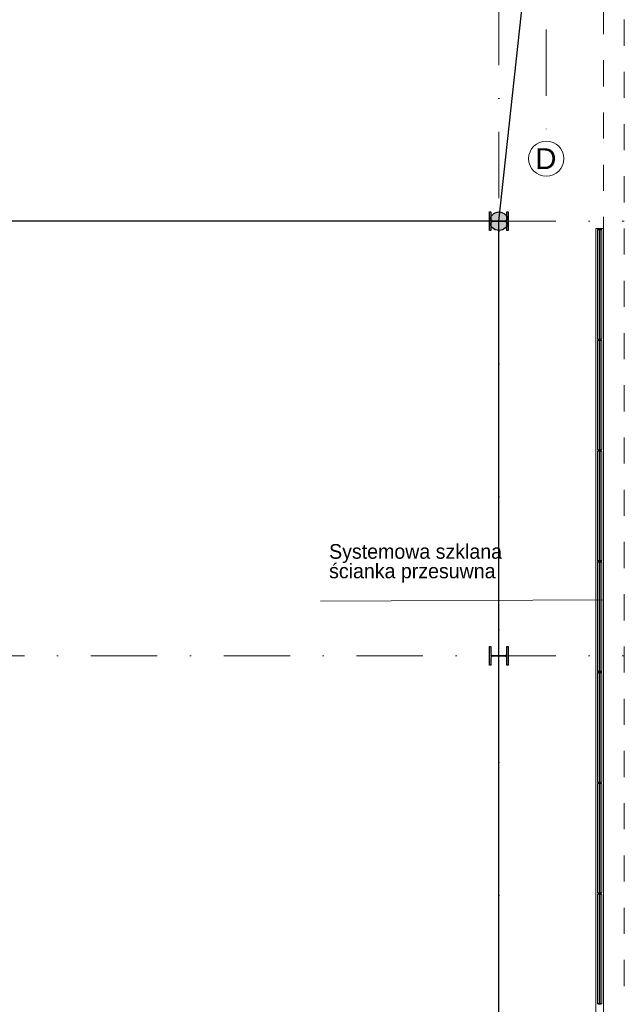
# Model space of a CAD drawing. Header units: metres. Extents: x -10951 to 10441, y -17253 to 1447.
# Tile 19 of 54: x -8249 to -7671, y -16090 to -15147. Entities that reach past the tile are written whole.
import ezdxf
from ezdxf.enums import TextEntityAlignment as Align

# ---------------------------------------------------------------- set-up
doc = ezdxf.new("R2010")
doc.units = ezdxf.units.M
doc.header["$MEASUREMENT"] = 0
for name, pattern in [('8', [0.5, 0.25, -0.25]), ('ACAD_ISO02W100', [15, 12, -3]), ('CONTINOUS', [0]), ('DASHDOT', [25.4, 12.7, -6.35, 0, -6.35])]:
    doc.linetypes.add(name, pattern=pattern)
for name, color, linetype, lineweight in [('#elektryczne', 8, 'Continuous', 20), ('_K_stal', 8, 'Continuous', 25), ('A_B.CIENKIE', 8, 'Continuous', 9), ('A_OPISY', 8, 'Continuous', 18), ('A_OSIE', 8, 'Continuous', 13), ('A_OZACZENIE DRZWI', 8, 'Continuous', 13), ('A_OZNACZENIA OKIEN', 8, 'Continuous', 13), ('A_STOLARKA', 8, 'Continuous', 5), ('EB_ODGROM_INSTALACJA ODGROMOWA', 1, 'Continuous', 30), ('EB_UZIEMIENIE', 1, 'ACAD_ISO02W100', 30)]:
    doc.layers.add(name, color=color, linetype=linetype, lineweight=lineweight)
doc.styles.add('ARIAL', font='arial.ttf')
doc.styles.add('m1_romans', font='romans.shx', dxfattribs={"width": 0.8})
doc.styles.add('opisy okien', font='txt', dxfattribs={"height": 15})

# ---------------------------------------------------------------- blocks, each defined once
blk = doc.blocks.new('podkład')
at = {"layer": '_K_stal', "color": 8}
for points in [[(12861.09, -2403.7), (12862.49, -2403.7), (12862.49, -2421.7), (12861.09, -2421.7), (12861.09, -2414.62, 0.414214), (12859.59, -2413.12), (12847.39, -2413.12, 0.414214), (12845.89, -2414.62), (12845.89, -2421.7), (12844.49, -2421.7), (12844.49, -2403.7), (12845.89, -2403.7), (12845.89, -2410.77, 0.414214), (12847.39, -2412.27), (12859.59, -2412.27, 0.414214), (12861.09, -2410.77)], [(12861.09, -2819.7), (12862.49, -2819.7), (12862.49, -2837.7), (12861.09, -2837.7), (12861.09, -2830.62, 0.414214), (12859.59, -2829.12), (12847.39, -2829.12, 0.414214), (12845.89, -2830.62), (12845.89, -2837.7), (12844.49, -2837.7), (12844.49, -2819.7), (12845.89, -2819.7), (12845.89, -2826.77, 0.414214), (12847.39, -2828.27), (12859.59, -2828.27, 0.414214), (12861.09, -2826.77)]]:
    blk.add_lwpolyline(points, format="xyb", close=True, dxfattribs=at)
at = {"layer": 'A_B.CIENKIE', "color": 8, "linetype": '8', "ltscale": 100}
for p, q in [((12953.49, -3333.65), (12953.49, -2008.7)), ((12973.49, -3344.7), (12973.49, -2008.7))]:
    blk.add_line(p, q, dxfattribs=at)
at = {"layer": 'A_OPISY', "color": 8, "linetype": 'CONTINOUS', "ltscale": 0.1}
blk.add_lwpolyline([(12953.49, -2776.23), (12953.49, -2774.98), (12682.99, -2776.23)], dxfattribs=at)
at = {"layer": 'A_OSIE', "color": 8, "linetype": 'DASHDOT', "ltscale": 5}
for p, q in [((12898.8, -449.79), (12898.8, -2335.96)), ((12853.49, -3407.36), (12853.49, -2044.7)), ((11573.49, -2412.72), (12973.49, -2412.72)), ((11573.49, -2828.69), (12973.49, -2828.69))]:
    blk.add_line(p, q, dxfattribs=at)
at = {"layer": 'A_OSIE', "color": 8, "linetype": 'Continuous', "ltscale": 5}
blk.add_circle((12898.8, -2352.81), 16.85, dxfattribs=at)
at = {"layer": 'A_STOLARKA', "color": 8}
for p, q in [((12946.28, -2419.7), (12946.28, -3268.44)), ((12946.28, -2419.7), (12953.48, -2419.7)), ((12949.08, -2420.44), (12947.88, -2420.74)), ((12949.08, -2420.44), (12947.88, -2420.74)), ((12951.88, -2420.89), (12947.88, -2420.89)), ((12951.88, -2420.89), (12947.88, -2420.89)), ((12947.92, -2525.49), (12947.92, -2420.89)), ((12948.63, -2420.55), (12948.63, -2420.36)), ((12948.63, -2420.55), (12948.63, -2420.36)), ((12948.63, -2420.44), (12949.08, -2420.44)), ((12948.63, -2420.44), (12949.08, -2420.44)), ((12949.13, -2420.23), (12948.67, -2420.31)), ((12949.13, -2420.23), (12948.67, -2420.31)), ((12949.13, -2420.44), (12949.08, -2420.44)), ((12950.68, -2420.44), (12949.08, -2420.44)), ((12949.13, -2420.44), (12949.08, -2420.44)), ((12950.68, -2420.44), (12949.08, -2420.44)), ((12949.13, -2420.44), (12949.13, -2420.24)), ((12949.13, -2420.44), (12949.13, -2420.24)), ((12950.58, -2420.19), (12949.18, -2420.19)), ((12950.58, -2420.19), (12949.18, -2420.19)), ((12949.48, -2420.44), (12949.38, -2420.54)), ((12949.38, -2420.54), (12949.38, -2525.84)), ((12950.28, -2420.44), (12949.48, -2420.44)), ((12949.88, -2525.94), (12949.88, -2420.44)), ((12950.38, -2420.54), (12950.28, -2420.44)), ((12950.38, -2525.84), (12950.38, -2420.54)), ((12951.09, -2420.31), (12950.63, -2420.23)), ((12951.09, -2420.31), (12950.63, -2420.23)), ((12950.63, -2420.44), (12950.63, -2420.24)), ((12950.63, -2420.44), (12950.63, -2420.24)), ((12950.68, -2420.44), (12950.63, -2420.44)), ((12950.68, -2420.44), (12950.63, -2420.44)), ((12950.68, -2420.44), (12951.13, -2420.44)), ((12951.88, -2420.74), (12950.68, -2420.44)), ((12950.68, -2420.44), (12951.13, -2420.44)), ((12951.88, -2420.74), (12950.68, -2420.44)), ((12951.13, -2420.36), (12951.13, -2420.55)), ((12951.13, -2420.36), (12951.13, -2420.55)), ((12951.85, -2420.89), (12951.85, -2525.49)), ((12953.48, -2419.7), (12953.48, -3268.44)), ((12951.88, -2525.49), (12947.88, -2525.49)), ((12949.08, -2525.94), (12947.88, -2525.64)), ((12949.08, -2526.44), (12947.88, -2526.74)), ((12951.88, -2526.89), (12947.88, -2526.89)), ((12947.92, -2631.49), (12947.92, -2526.89)), ((12948.63, -2525.83), (12948.63, -2526.01)), ((12948.63, -2525.94), (12949.08, -2525.94)), ((12948.63, -2526.55), (12948.63, -2526.36)), ((12948.63, -2526.44), (12949.08, -2526.44)), ((12949.13, -2526.14), (12948.67, -2526.06)), ((12949.13, -2526.23), (12948.67, -2526.31)), ((12949.13, -2525.94), (12949.08, -2525.94)), ((12950.68, -2525.94), (12949.08, -2525.94)), ((12949.13, -2526.44), (12949.08, -2526.44)), ((12950.68, -2526.44), (12949.08, -2526.44)), ((12949.13, -2525.94), (12949.13, -2526.14)), ((12949.13, -2526.44), (12949.13, -2526.24)), ((12950.58, -2526.19), (12949.18, -2526.19)), ((12950.58, -2526.19), (12949.18, -2526.19)), ((12949.38, -2525.84), (12949.48, -2525.94)), ((12949.48, -2526.44), (12949.38, -2526.54)), ((12949.38, -2526.54), (12949.38, -2631.84)), ((12949.48, -2525.94), (12950.28, -2525.94)), ((12950.28, -2526.44), (12949.48, -2526.44)), ((12949.88, -2631.94), (12949.88, -2526.44)), ((12950.28, -2525.94), (12950.38, -2525.84)), ((12950.38, -2526.54), (12950.28, -2526.44)), ((12950.38, -2631.84), (12950.38, -2526.54)), ((12950.68, -2525.94), (12950.63, -2525.94)), ((12950.63, -2525.94), (12950.63, -2526.14)), ((12951.09, -2526.06), (12950.63, -2526.14)), ((12951.09, -2526.31), (12950.63, -2526.23)), ((12950.63, -2526.44), (12950.63, -2526.24)), ((12950.68, -2526.44), (12950.63, -2526.44)), ((12951.88, -2525.64), (12950.68, -2525.94)), ((12950.68, -2525.94), (12951.13, -2525.94)), ((12950.68, -2526.44), (12951.13, -2526.44)), ((12951.88, -2526.74), (12950.68, -2526.44)), ((12951.13, -2526.01), (12951.13, -2525.83)), ((12951.13, -2526.36), (12951.13, -2526.55)), ((12951.85, -2526.89), (12951.85, -2631.49)), ((12951.88, -2631.49), (12947.88, -2631.49)), ((12949.08, -2631.94), (12947.88, -2631.64)), ((12949.08, -2632.44), (12947.88, -2632.74)), ((12951.88, -2632.89), (12947.88, -2632.89)), ((12947.92, -2737.49), (12947.92, -2632.89)), ((12948.63, -2631.83), (12948.63, -2632.01)), ((12948.63, -2631.94), (12949.08, -2631.94)), ((12948.63, -2632.55), (12948.63, -2632.36)), ((12948.63, -2632.44), (12949.08, -2632.44)), ((12949.13, -2632.14), (12948.67, -2632.06)), ((12949.13, -2632.23), (12948.67, -2632.31)), ((12949.13, -2631.94), (12949.08, -2631.94)), ((12950.68, -2631.94), (12949.08, -2631.94)), ((12949.13, -2632.44), (12949.08, -2632.44)), ((12950.68, -2632.44), (12949.08, -2632.44)), ((12949.13, -2631.94), (12949.13, -2632.14)), ((12949.13, -2632.44), (12949.13, -2632.24)), ((12950.58, -2632.19), (12949.18, -2632.19)), ((12950.58, -2632.19), (12949.18, -2632.19)), ((12949.38, -2631.84), (12949.48, -2631.94)), ((12949.48, -2632.44), (12949.38, -2632.54)), ((12949.38, -2632.54), (12949.38, -2737.84)), ((12949.48, -2631.94), (12950.28, -2631.94)), ((12950.28, -2632.44), (12949.48, -2632.44)), ((12949.88, -2737.94), (12949.88, -2632.44)), ((12950.28, -2631.94), (12950.38, -2631.84)), ((12950.38, -2632.54), (12950.28, -2632.44)), ((12950.38, -2737.84), (12950.38, -2632.54)), ((12950.68, -2631.94), (12950.63, -2631.94)), ((12950.63, -2631.94), (12950.63, -2632.14)), ((12951.09, -2632.06), (12950.63, -2632.14)), ((12951.09, -2632.31), (12950.63, -2632.23)), ((12950.63, -2632.44), (12950.63, -2632.24)), ((12950.68, -2632.44), (12950.63, -2632.44)), ((12951.88, -2631.64), (12950.68, -2631.94)), ((12950.68, -2631.94), (12951.13, -2631.94)), ((12950.68, -2632.44), (12951.13, -2632.44)), ((12951.88, -2632.74), (12950.68, -2632.44)), ((12951.13, -2632.01), (12951.13, -2631.83)), ((12951.13, -2632.36), (12951.13, -2632.55)), ((12951.85, -2632.89), (12951.85, -2737.49)), ((12951.88, -2737.49), (12947.88, -2737.49)), ((12949.08, -2737.94), (12947.88, -2737.64)), ((12949.08, -2738.44), (12947.88, -2738.74)), ((12951.88, -2738.89), (12947.88, -2738.89)), ((12947.92, -2843.49), (12947.92, -2738.89)), ((12948.63, -2737.83), (12948.63, -2738.01)), ((12948.63, -2737.94), (12949.08, -2737.94)), ((12948.63, -2738.55), (12948.63, -2738.36)), ((12948.63, -2738.44), (12949.08, -2738.44)), ((12949.13, -2738.15), (12948.67, -2738.06)), ((12949.13, -2738.23), (12948.67, -2738.32)), ((12949.13, -2737.94), (12949.08, -2737.94)), ((12950.68, -2737.94), (12949.08, -2737.94)), ((12949.13, -2738.44), (12949.08, -2738.44)), ((12950.68, -2738.44), (12949.08, -2738.44)), ((12949.13, -2737.94), (12949.13, -2738.14)), ((12949.13, -2738.44), (12949.13, -2738.24)), ((12950.58, -2738.19), (12949.18, -2738.19)), ((12950.58, -2738.19), (12949.18, -2738.19)), ((12949.38, -2737.84), (12949.48, -2737.94)), ((12949.48, -2738.44), (12949.38, -2738.54)), ((12949.38, -2738.54), (12949.38, -2843.84)), ((12949.48, -2737.94), (12950.28, -2737.94)), ((12950.28, -2738.44), (12949.48, -2738.44)), ((12949.88, -2843.94), (12949.88, -2738.44)), ((12950.28, -2737.94), (12950.38, -2737.84)), ((12950.38, -2738.54), (12950.28, -2738.44)), ((12950.38, -2843.84), (12950.38, -2738.54)), ((12950.68, -2737.94), (12950.63, -2737.94)), ((12950.63, -2737.94), (12950.63, -2738.14)), ((12951.09, -2738.06), (12950.63, -2738.14)), ((12951.09, -2738.32), (12950.63, -2738.23)), ((12950.63, -2738.44), (12950.63, -2738.24)), ((12950.68, -2738.44), (12950.63, -2738.44)), ((12951.88, -2737.64), (12950.68, -2737.94)), ((12950.68, -2737.94), (12951.13, -2737.94)), ((12950.68, -2738.44), (12951.13, -2738.44)), ((12951.88, -2738.74), (12950.68, -2738.44)), ((12951.13, -2738.01), (12951.13, -2737.83)), ((12951.13, -2738.36), (12951.13, -2738.55)), ((12951.85, -2738.89), (12951.85, -2843.49)), ((12951.88, -2843.49), (12947.88, -2843.49)), ((12949.08, -2843.94), (12947.88, -2843.64)), ((12949.08, -2844.44), (12947.88, -2844.74)), ((12951.88, -2844.89), (12947.88, -2844.89)), ((12947.92, -2949.49), (12947.92, -2844.89)), ((12948.63, -2843.83), (12948.63, -2844.01)), ((12948.63, -2843.94), (12949.08, -2843.94)), ((12948.63, -2844.55), (12948.63, -2844.36)), ((12948.63, -2844.44), (12949.08, -2844.44)), ((12949.13, -2844.15), (12948.67, -2844.06)), ((12949.13, -2844.23), (12948.67, -2844.32)), ((12949.13, -2843.94), (12949.08, -2843.94)), ((12950.68, -2843.94), (12949.08, -2843.94)), ((12949.13, -2844.44), (12949.08, -2844.44)), ((12950.68, -2844.44), (12949.08, -2844.44)), ((12949.13, -2843.94), (12949.13, -2844.14)), ((12949.13, -2844.44), (12949.13, -2844.24)), ((12950.58, -2844.19), (12949.18, -2844.19)), ((12950.58, -2844.19), (12949.18, -2844.19)), ((12949.38, -2843.84), (12949.48, -2843.94)), ((12949.48, -2844.44), (12949.38, -2844.54)), ((12949.38, -2844.54), (12949.38, -2949.84)), ((12949.48, -2843.94), (12950.28, -2843.94)), ((12950.28, -2844.44), (12949.48, -2844.44)), ((12949.88, -2949.94), (12949.88, -2844.44)), ((12950.28, -2843.94), (12950.38, -2843.84)), ((12950.38, -2844.54), (12950.28, -2844.44)), ((12950.38, -2949.84), (12950.38, -2844.54)), ((12950.68, -2843.94), (12950.63, -2843.94)), ((12950.63, -2843.94), (12950.63, -2844.14)), ((12951.09, -2844.06), (12950.63, -2844.14)), ((12951.09, -2844.32), (12950.63, -2844.24)), ((12950.63, -2844.44), (12950.63, -2844.24)), ((12950.68, -2844.44), (12950.63, -2844.44)), ((12951.88, -2843.64), (12950.68, -2843.94)), ((12950.68, -2843.94), (12951.13, -2843.94)), ((12950.68, -2844.44), (12951.13, -2844.44)), ((12951.88, -2844.74), (12950.68, -2844.44)), ((12951.13, -2844.01), (12951.13, -2843.83)), ((12951.13, -2844.36), (12951.13, -2844.55)), ((12951.85, -2844.89), (12951.85, -2949.49)), ((12951.88, -2949.49), (12947.88, -2949.49)), ((12949.08, -2949.94), (12947.88, -2949.64)), ((12949.08, -2950.44), (12947.88, -2950.74)), ((12951.88, -2950.89), (12947.88, -2950.89)), ((12947.92, -3055.49), (12947.92, -2950.89)), ((12948.63, -2949.83), (12948.63, -2950.02)), ((12948.63, -2949.94), (12949.08, -2949.94)), ((12948.63, -2950.55), (12948.63, -2950.37)), ((12948.63, -2950.44), (12949.08, -2950.44)), ((12949.13, -2950.15), (12948.67, -2950.06)), ((12949.13, -2950.23), (12948.67, -2950.32)), ((12949.13, -2949.94), (12949.08, -2949.94)), ((12950.68, -2949.94), (12949.08, -2949.94)), ((12949.13, -2950.44), (12949.08, -2950.44)), ((12950.68, -2950.44), (12949.08, -2950.44)), ((12949.13, -2949.94), (12949.13, -2950.14)), ((12949.13, -2950.44), (12949.13, -2950.24)), ((12950.58, -2950.19), (12949.18, -2950.19)), ((12950.58, -2950.19), (12949.18, -2950.19)), ((12949.38, -2949.84), (12949.48, -2949.94)), ((12949.48, -2950.44), (12949.38, -2950.54)), ((12949.38, -2950.54), (12949.38, -3055.84)), ((12949.48, -2949.94), (12950.28, -2949.94)), ((12950.28, -2950.44), (12949.48, -2950.44)), ((12949.88, -3055.94), (12949.88, -2950.44)), ((12950.28, -2949.94), (12950.38, -2949.84)), ((12950.38, -2950.54), (12950.28, -2950.44)), ((12950.38, -3055.84), (12950.38, -2950.54)), ((12950.68, -2949.94), (12950.63, -2949.94)), ((12950.63, -2949.94), (12950.63, -2950.14)), ((12951.09, -2950.06), (12950.63, -2950.15)), ((12951.09, -2950.32), (12950.63, -2950.24)), ((12950.63, -2950.44), (12950.63, -2950.24)), ((12950.68, -2950.44), (12950.63, -2950.44)), ((12951.88, -2949.64), (12950.68, -2949.94)), ((12950.68, -2949.94), (12951.13, -2949.94)), ((12950.68, -2950.44), (12951.13, -2950.44)), ((12951.88, -2950.74), (12950.68, -2950.44)), ((12951.13, -2950.02), (12951.13, -2949.83)), ((12951.13, -2950.37), (12951.13, -2950.55)), ((12951.85, -2950.89), (12951.85, -3055.49)), ((12951.88, -3055.49), (12947.88, -3055.49)), ((12951.88, -3055.49), (12947.88, -3055.49)), ((12949.08, -3055.94), (12947.88, -3055.64)), ((12949.08, -3055.94), (12947.88, -3055.64)), ((12949.08, -3056.44), (12947.88, -3056.74)), ((12949.08, -3056.44), (12947.88, -3056.74)), ((12951.88, -3056.89), (12947.88, -3056.89)), ((12951.88, -3056.89), (12947.88, -3056.89)), ((12947.92, -3161.49), (12947.92, -3056.89)), ((12948.63, -3055.83), (12948.63, -3056.02)), ((12948.63, -3055.83), (12948.63, -3056.02)), ((12948.63, -3055.94), (12949.08, -3055.94)), ((12948.63, -3055.95), (12949.08, -3055.95)), ((12948.63, -3056.55), (12948.63, -3056.37)), ((12948.63, -3056.55), (12948.63, -3056.37)), ((12948.63, -3056.44), (12949.08, -3056.44)), ((12948.63, -3056.44), (12949.08, -3056.44)), ((12949.13, -3056.15), (12948.67, -3056.07)), ((12949.13, -3056.15), (12948.67, -3056.07)), ((12949.13, -3056.24), (12948.67, -3056.32)), ((12949.13, -3056.24), (12948.67, -3056.32)), ((12950.68, -3055.94), (12949.08, -3055.94)), ((12949.13, -3055.94), (12949.08, -3055.94)), ((12950.68, -3055.94), (12949.08, -3055.94)), ((12949.13, -3055.95), (12949.08, -3055.95)), ((12949.13, -3056.44), (12949.08, -3056.44)), ((12950.68, -3056.44), (12949.08, -3056.44)), ((12949.13, -3056.44), (12949.08, -3056.44)), ((12950.68, -3056.44), (12949.08, -3056.44)), ((12949.13, -3055.94), (12949.13, -3056.14)), ((12949.13, -3055.94), (12949.13, -3056.14)), ((12949.13, -3056.44), (12949.13, -3056.24)), ((12949.13, -3056.44), (12949.13, -3056.24)), ((12950.58, -3056.19), (12949.18, -3056.19)), ((12950.58, -3056.19), (12949.18, -3056.19)), ((12950.58, -3056.19), (12949.18, -3056.19)), ((12950.58, -3056.19), (12949.18, -3056.19)), ((12949.38, -3055.84), (12949.48, -3055.94)), ((12949.38, -3056.54), (12949.48, -3056.44)), ((12949.38, -3161.84), (12949.38, -3056.54)), ((12949.48, -3055.94), (12950.28, -3055.94)), ((12949.48, -3056.44), (12950.28, -3056.44)), ((12949.88, -3161.94), (12949.88, -3056.44)), ((12950.28, -3055.94), (12950.38, -3055.84)), ((12950.28, -3056.44), (12950.38, -3056.54)), ((12950.38, -3056.54), (12950.38, -3161.84)), ((12950.63, -3055.94), (12950.63, -3056.14)), ((12950.68, -3055.94), (12950.63, -3055.94)), ((12950.63, -3055.94), (12950.63, -3056.14)), ((12950.68, -3055.95), (12950.63, -3055.95)), ((12951.09, -3056.07), (12950.63, -3056.15)), ((12951.09, -3056.07), (12950.63, -3056.15)), ((12951.09, -3056.32), (12950.63, -3056.24)), ((12950.63, -3056.44), (12950.63, -3056.24)), ((12951.09, -3056.32), (12950.63, -3056.24)), ((12950.63, -3056.44), (12950.63, -3056.24)), ((12950.68, -3056.44), (12950.63, -3056.44)), ((12950.68, -3056.44), (12950.63, -3056.44)), ((12951.88, -3055.64), (12950.68, -3055.94)), ((12951.88, -3055.64), (12950.68, -3055.94)), ((12950.68, -3055.94), (12951.13, -3055.94)), ((12950.68, -3055.95), (12951.13, -3055.95)), ((12950.68, -3056.44), (12951.13, -3056.44)), ((12951.88, -3056.74), (12950.68, -3056.44)), ((12950.68, -3056.44), (12951.13, -3056.44)), ((12951.88, -3056.74), (12950.68, -3056.44)), ((12951.13, -3056.02), (12951.13, -3055.83)), ((12951.13, -3056.02), (12951.13, -3055.83)), ((12951.13, -3056.37), (12951.13, -3056.55)), ((12951.13, -3056.37), (12951.13, -3056.55)), ((12951.85, -3056.89), (12951.85, -3161.49)), ((12951.88, -3161.49), (12947.88, -3161.49)), ((12949.08, -3161.94), (12947.88, -3161.64)), ((12948.63, -3161.83), (12948.63, -3162.02)), ((12948.63, -3161.95), (12949.08, -3161.95)), ((12949.13, -3162.15), (12948.67, -3162.07)), ((12950.68, -3161.94), (12949.08, -3161.94)), ((12949.13, -3161.95), (12949.08, -3161.95)), ((12949.13, -3161.94), (12949.13, -3162.14)), ((12950.58, -3162.19), (12949.18, -3162.19)), ((12950.58, -3162.19), (12949.18, -3162.19)), ((12949.48, -3161.94), (12949.38, -3161.84)), ((12950.28, -3161.94), (12949.48, -3161.94)), ((12950.38, -3161.84), (12950.28, -3161.94)), ((12950.63, -3161.94), (12950.63, -3162.14)), ((12950.68, -3161.95), (12950.63, -3161.95)), ((12951.09, -3162.07), (12950.63, -3162.15)), ((12951.88, -3161.64), (12950.68, -3161.94)), ((12950.68, -3161.95), (12951.13, -3161.95)), ((12951.13, -3162.02), (12951.13, -3161.83))]:
    blk.add_line(p, q, dxfattribs=at)
at = {"layer": 'A_STOLARKA', "color": 8, "ltscale": 0.1}
for p, q in [((12947.88, -2420.89), (12947.88, -2420.74)), ((12947.88, -2420.89), (12947.88, -2420.74)), ((12951.88, -2420.89), (12951.88, -2420.74)), ((12951.88, -2420.89), (12951.88, -2420.74)), ((12947.88, -2525.49), (12947.88, -2525.64)), ((12951.88, -2525.49), (12951.88, -2525.64)), ((12947.88, -2526.89), (12947.88, -2526.74)), ((12951.88, -2526.89), (12951.88, -2526.74)), ((12947.88, -2631.49), (12947.88, -2631.64)), ((12947.88, -2632.89), (12947.88, -2632.74)), ((12951.88, -2631.49), (12951.88, -2631.64)), ((12951.88, -2632.89), (12951.88, -2632.74)), ((12947.88, -2737.49), (12947.88, -2737.64)), ((12947.88, -2738.89), (12947.88, -2738.74)), ((12951.88, -2737.49), (12951.88, -2737.64)), ((12951.88, -2738.89), (12951.88, -2738.74)), ((12947.88, -2843.49), (12947.88, -2843.64)), ((12947.88, -2844.89), (12947.88, -2844.74)), ((12951.88, -2843.49), (12951.88, -2843.64)), ((12951.88, -2844.89), (12951.88, -2844.74)), ((12947.88, -2949.49), (12947.88, -2949.64)), ((12951.88, -2949.49), (12951.88, -2949.64)), ((12947.88, -2950.89), (12947.88, -2950.74)), ((12951.88, -2950.89), (12951.88, -2950.74)), ((12947.88, -3055.49), (12947.88, -3055.64)), ((12947.88, -3055.49), (12947.88, -3055.64)), ((12947.88, -3056.89), (12947.88, -3056.74)), ((12947.88, -3056.89), (12947.88, -3056.74)), ((12951.88, -3055.49), (12951.88, -3055.64)), ((12951.88, -3055.49), (12951.88, -3055.64)), ((12951.88, -3056.89), (12951.88, -3056.74)), ((12951.88, -3056.89), (12951.88, -3056.74)), ((12947.88, -3161.49), (12947.88, -3161.64)), ((12951.88, -3161.49), (12951.88, -3161.64))]:
    blk.add_line(p, q, dxfattribs=at)
at = {"layer": 'A_STOLARKA', "color": 8}
for centre in [(12949.88, -2426.94), (12949.88, -2426.94), (12949.88, -2519.44), (12949.88, -2519.44), (12949.88, -2532.94), (12949.88, -2625.44), (12949.88, -2625.44), (12949.88, -2638.94), (12949.88, -2731.44), (12949.88, -2731.44), (12949.88, -2744.94), (12949.88, -2837.44), (12949.88, -2850.94), (12949.88, -2943.44), (12949.88, -2943.44), (12949.88, -2956.94), (12949.88, -3049.44), (12949.88, -3049.44), (12949.88, -3062.94), (12949.88, -3062.94), (12949.88, -3155.44)]:
    blk.add_circle(centre, 0.5, dxfattribs=at)
for centre, start, end in [((12948.68, -2420.36), 100, 180), ((12948.68, -2420.36), 100, 180), ((12949.18, -2420.24), 90, 180), ((12949.18, -2420.24), 90, 180), ((12950.58, -2420.24), 0, 90), ((12950.58, -2420.24), 0, 90), ((12951.08, -2420.36), 0, 80), ((12951.08, -2420.36), 0, 80), ((12948.68, -2526.01), 180, 260), ((12948.68, -2526.36), 100, 180), ((12949.18, -2526.14), 180, 270), ((12949.18, -2526.24), 90, 180), ((12950.58, -2526.14), 270, 0), ((12950.58, -2526.24), 0, 90), ((12951.08, -2526.01), 280, 0), ((12951.08, -2526.36), 0, 80), ((12948.68, -2632.01), 180, 260), ((12948.68, -2632.36), 100, 180), ((12949.18, -2632.14), 180, 270), ((12949.18, -2632.24), 90, 180), ((12950.58, -2632.14), 270, 0), ((12950.58, -2632.24), 0, 90), ((12951.08, -2632.01), 280, 0), ((12951.08, -2632.36), 0, 80), ((12948.68, -2738.01), 180, 260), ((12948.68, -2738.36), 100, 180), ((12949.18, -2738.14), 180, 270), ((12949.18, -2738.24), 90, 180), ((12950.58, -2738.14), 270, 0), ((12950.58, -2738.24), 0, 90), ((12951.08, -2738.01), 280, 0), ((12951.08, -2738.36), 0, 80), ((12948.68, -2844.01), 180, 260), ((12948.68, -2844.36), 100, 180), ((12949.18, -2844.14), 180, 270), ((12949.18, -2844.24), 90, 180), ((12950.58, -2844.14), 270, 0), ((12950.58, -2844.24), 0, 90), ((12951.08, -2844.01), 280, 0), ((12951.08, -2844.36), 0, 80), ((12948.68, -2950.02), 180, 260), ((12948.68, -2950.37), 100, 180), ((12949.18, -2950.14), 180, 270), ((12949.18, -2950.24), 90, 180), ((12950.58, -2950.14), 270, 0), ((12950.58, -2950.24), 0, 90), ((12951.08, -2950.02), 280, 0), ((12951.08, -2950.37), 0, 80), ((12948.68, -3056.02), 180, 260), ((12948.68, -3056.02), 180, 260), ((12948.68, -3056.37), 100, 180), ((12948.68, -3056.37), 100, 180), ((12949.18, -3056.14), 180, 270), ((12949.18, -3056.14), 180, 270), ((12949.18, -3056.24), 90, 180), ((12949.18, -3056.24), 90, 180), ((12950.58, -3056.14), 270, 0), ((12950.58, -3056.14), 270, 0), ((12950.58, -3056.24), 0, 90), ((12950.58, -3056.24), 0, 90), ((12951.08, -3056.02), 280, 0), ((12951.08, -3056.02), 280, 0), ((12951.08, -3056.37), 0, 80), ((12951.08, -3056.37), 0, 80), ((12948.68, -3162.02), 180, 260), ((12949.18, -3162.14), 180, 270), ((12950.58, -3162.14), 270, 0), ((12951.08, -3162.02), 280, 0)]:
    blk.add_arc(centre, 0.05, start, end, dxfattribs=at)
at = {"layer": 'A_OPISY', "color": 8, "linetype": 'Continuous', "lineweight": 18, "style": 'opisy okien'}
for s, p in [('Systemowa szklana', (12691.08, -2735.76)), ('ścianka przesuwna', (12691.08, -2754.43))]:
    blk.add_text(s, height=14, dxfattribs=at).set_placement(p)
at = {"layer": 'A_OSIE', "color": 8, "linetype": 'Continuous', "lineweight": 18, "style": 'ARIAL'}
blk.add_text('D', height=20, dxfattribs=at).set_placement((12888.38, -2362.81))
at = {"layer": 'A_OZACZENIE DRZWI', "color": 8, "ltscale": 0.1, "style": 'm1_romans', "width": 0.8}
for rotation, p in [(98.48606, (12735.07, -773.13)), (359.99999, (12573.8, -1012.7)), (89.99999, (11565.29, -1150.14)), (89.99999, (11872.29, -1150.14)), (89.99999, (12230.03, -1245.64)), (89.99999, (12385.87, -1249.44)), (89.99999, (11565.29, -1370.89)), (89.99999, (11872.29, -1370.89)), (89.99999, (12230.03, -1370.89)), (89.99999, (12389.3, -1370.89)), (89.99999, (11748.79, -1556.15)), (89.99999, (11986.6, -1556.15)), (89.99999, (12389.3, -1556.15)), (359.99999, (12235.05, -1664.2)), (359.99999, (12235.05, -1880.2)), (89.99999, (11745.78, -2001.94))]:
    blk.add_attdef('SZEROKOSC', text='', height=10, rotation=rotation, dxfattribs=at).set_placement(p, align=Align.BOTTOM_CENTER)
for rotation, p in [(98.48606, (12738.56, -773.47)), (359.99999, (12572.95, -1016.09)), (89.99999, (11568.68, -1150.99)), (89.99999, (11875.68, -1150.99)), (89.99999, (12233.42, -1246.49)), (89.99999, (12389.27, -1250.29)), (89.99999, (11568.68, -1371.74)), (89.99999, (11875.68, -1371.74)), (89.99999, (12233.42, -1371.74)), (89.99999, (12392.69, -1371.74)), (89.99999, (11752.19, -1557)), (89.99999, (11990, -1557)), (89.99999, (12392.69, -1557)), (359.99999, (12234.2, -1667.59)), (359.99999, (12234.2, -1883.59)), (89.99999, (11749.18, -2002.79))]:
    blk.add_attdef('WYSOKOSC', text='', height=10, rotation=rotation, dxfattribs=at).set_placement(p, align=Align.TOP_CENTER)
at = {"layer": 'A_OZNACZENIA OKIEN', "color": 8, "ltscale": 0.1, "style": 'm1_romans', "width": 0.8}
for rotation, p in [(278.86761, (13373.71, -593.04)), (278.86761, (12983.87, -650.74)), (278.86761, (12445.73, -730.4)), (278.86761, (12224.15, -763.19)), (0.00001, (14017.48, -900.03)), (278.86761, (11021.54, -941.2)), (278.86761, (10640.69, -997.57)), (0.00001, (14017.48, -1574.7)), (89.99999, (10819.6, -2080.7)), (89.99999, (11204.6, -2080.7)), (89.99999, (11970.6, -2080.7)), (89.99999, (13175.8, -2080.7)), (89.99999, (13539.8, -2080.7))]:
    blk.add_attdef('SZEROKOSC', text='', height=10, rotation=rotation, dxfattribs=at).set_placement(p, align=Align.BOTTOM_CENTER)
for rotation, p in [(278.86761, (13403.28, -587.56)), (278.86761, (13013.44, -645.27)), (278.86761, (12475.3, -724.92)), (278.86761, (12253.72, -757.72)), (0.00001, (14011.09, -903.42)), (278.86761, (11051.11, -935.72)), (278.86761, (10670.26, -992.09)), (0.00001, (14011.09, -1578.09)), (89.99999, (10823, -2081.55)), (89.99999, (11208, -2081.55)), (89.99999, (11974, -2081.55)), (89.99999, (13179.19, -2081.55)), (89.99999, (13543.19, -2081.55))]:
    blk.add_attdef('WYSOKOSC', text='', height=10, rotation=rotation, dxfattribs=at).set_placement(p, align=Align.TOP_CENTER)
blk = doc.blocks.new('zlacze_spawane')
at = {"layer": 'EB_ODGROM_INSTALACJA ODGROMOWA', "transparency": 33554559}
h = blk.add_hatch(color=256, dxfattribs=at)
edge = h.paths.add_edge_path()
edge.add_arc((0, 0), 72, 0, 360)
at = {"layer": 'EB_ODGROM_INSTALACJA ODGROMOWA'}
blk.add_circle((0, 0), 72, dxfattribs=at)

msp = doc.modelspace()

# ---------------------------------------------------------------- linework, layer by layer
at = {"layer": 'EB_UZIEMIENIE', "linetype": 'Continuous', "lineweight": 30}
for p, q in [((-7790.83, -15340.31), (-7745.52, -14923.79)), ((-7790.83, -15340.29), (-8370.83, -15340.29)), ((-7790.83, -15756.29), (-7790.83, -15340.31)), ((-7790.83, -16172.29), (-7790.83, -15756.29))]:
    msp.add_line(p, q, dxfattribs=at)

# ---------------------------------------------------------------- block references
at = {"layer": '#elektryczne', "color": 8, "linetype": 'Continuous', "lineweight": 18}
msp.add_blockref('podkład', (-20644.32, -12927.59), dxfattribs=at)
at = {"layer": 'EB_UZIEMIENIE', "xscale": 0.1224999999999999, "yscale": 0.1224999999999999, "zscale": 0.1224999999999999, "rotation": 269.9042895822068}
msp.add_blockref('zlacze_spawane', (-7790.83, -15340.29), dxfattribs=at)

doc.saveas('drawing.dxf')
